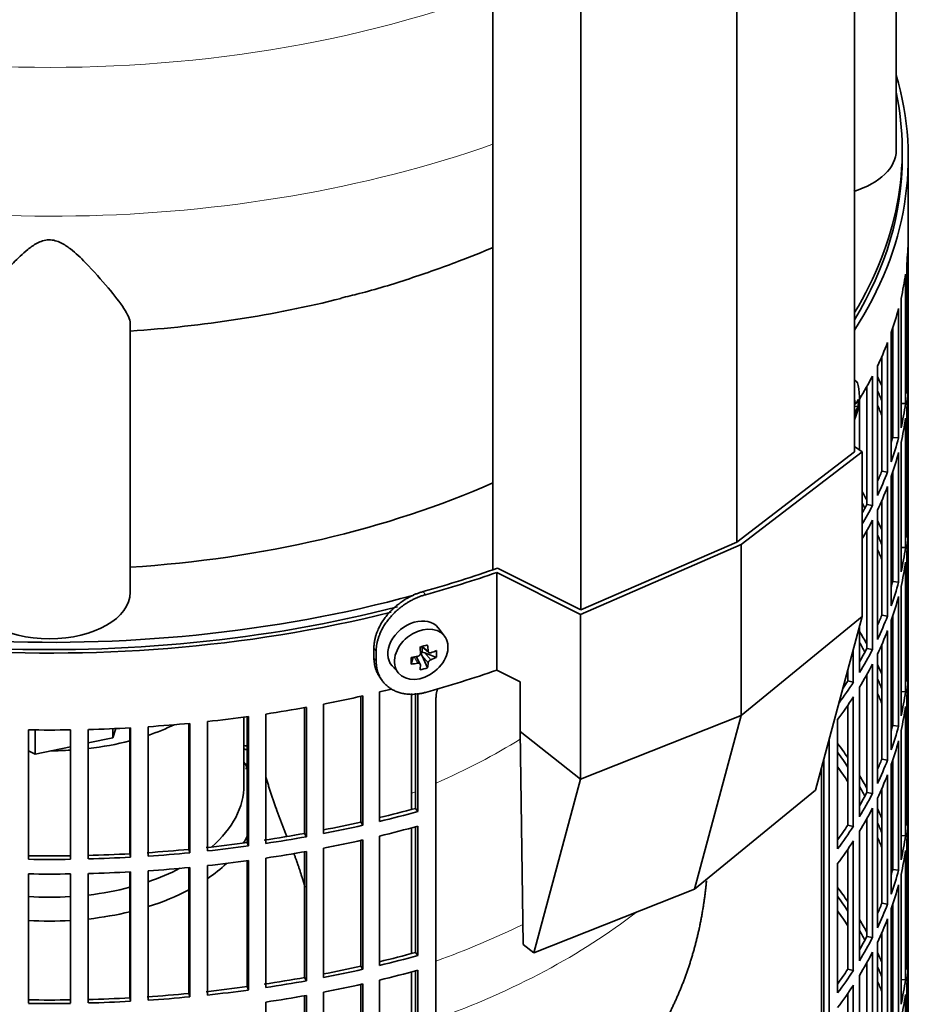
# Model space of a CAD drawing. Header units: millimetres. Extents: x 450 to 1334, y -1400 to 1414.
# Tile 6 of 25: x 1180 to 1330, y -1151 to -986. Entities that reach past the tile are written whole.
import ezdxf

# ---------------------------------------------------------------- set-up
doc = ezdxf.new("R2010")
doc.units = ezdxf.units.MM
for name, color, linetype in [('LOW_334-2', 7, 'Continuous'), ('M5X8_UNI7687', 7, 'Continuous'), ('VSI184-254_GIUNT', 7, 'Continuous'), ('VSI344-454_FILTR', 7, 'Continuous'), ('VSI344-454_SUPPO', 7, 'Continuous'), ('VSI344-454_TERMI', 7, 'Continuous'), ('VSI344_DIFFUSORE', 7, 'Continuous')]:
    doc.layers.add(name, color=color, linetype=linetype)

# ---------------------------------------------------------------- blocks, each defined once
blk = doc.blocks.new('SE4')
at = {"layer": 'LOW_334-2', "color": 7, "linetype": 'Continuous', "lineweight": 35}
for p, q in [((1319.29, -1058.58), (1319.29, -690.48)), ((1299.63, -1073.65), (1299.63, -705.31)), ((1258.87, -709.9), (1258.87, -1078.28)), ((1273.54, -1085), (1273.54, -716.66))]:
    blk.add_line(p, q, dxfattribs=at)
at = {"layer": 'M5X8_UNI7687', "color": 7, "linetype": 'Continuous', "lineweight": 35}
for p, q in [((1319.29, -1046.61), (1319.29, -1046.61)), ((1319.29, -1050.5), (1319.49, -1050.52)), ((1319.88, -1050.95), (1319.29, -1050.98)), ((1250.79, -1089.4), (1249.79, -1088.05)), ((1246.98, -1091.12), (1248.15, -1092.12)), ((1247.06, -1091.19), (1247.06, -1092.07)), ((1245.2, -1094.07), (1245.55, -1092.89)), ((1246.72, -1094.06), (1246.03, -1092.81)), ((1247.94, -1094.67), (1247.03, -1092.7)), ((1249.43, -1092.93), (1247.48, -1092.18)), ((1242.02, -1094.33), (1243.13, -1095.6))]:
    blk.add_line(p, q, dxfattribs=at)
at = {"layer": 'M5X8_UNI7687', "color": 4, "linetype": 'Continuous', "lineweight": 9}
for p, q in [((1319.29, -1050.29), (1319.38, -1050.3)), ((1319.29, -1051.52), (1319.59, -1051.6)), ((1319.38, -1052.27), (1319.29, -1052.24)), ((1247.11, -1091.09), (1248.04, -1091.88)), ((1246.3, -1093.92), (1245.72, -1092.86)), ((1248.04, -1093.86), (1247.03, -1092.7)), ((1247.48, -1092.18), (1248.49, -1093.33))]:
    blk.add_line(p, q, dxfattribs=at)
at = {"layer": 'M5X8_UNI7687', "color": 7, "linetype": 'Continuous', "lineweight": 35}
blk.add_arc((1310.11, -1049.24), 10, 336.6187, 6.9701, dxfattribs=at)
for centre, major_axis, ratio, start_param, end_param in [((1317.99, -1051.36), (-1.28, -4.76), 0.345066, 2.435688, 3.131374), ((1310.05, -1049.32), (8.46, -5.33), 0.767256, 0.571643, 0.637478), ((1310.12, -1049.37), (9.95, 0.94), 0.545079, -0.368205, -0.253645), ((1310.81, -1051.38), (8.79, 2.9), 0.802083, 5.949712, 6.099404), ((1310.12, -1049.12), (9.95, -0.99), 0.605228, 6.0268, 6.141359), ((1310.05, -1049.32), (8.46, -5.33), 0.767256, 0.263551, 0.329385), ((1245.83, -1091.11), (3.89, 3.14), 0.739997, 0, 3.172175), ((1245.83, -1091.11), (3.89, 3.14), 0.739997, 6.252603, 6.283185), ((1244.15, -1091.52), (8.97, 2.29), 0.035701, -1.293098, -1.143406), ((1243.36, -1087.83), (2.06, -9.79), 0.279258, 1.046834, 1.161394), ((1243.08, -1087.91), (3.16, -9.49), 0.408248, 1.007206, 1.121766), ((1246.92, -1088.27), (-1.01, -9.2), 0.152739, -1.021742, -0.87205), ((1243.22, -1088), (9.99, 0.43), 0.510658, -1.393505, -1.278945), ((1247.29, -1092.36), (0.391, 0.312), 0.744948, 1.56038, 2.087178), ((1247.49, -1092.59), (-0.449, 0.845), 0.482969, 0.934611, 1.452812), ((1247.49, -1092.59), (-0.837, 0.408), 0.40333, 4.914112, 5.432313), ((1243.22, -1088), (9.99, 0.43), 0.510658, -1.036687, -0.922127), ((1243.22, -1087.74), (9.99, -0.48), 0.639648, -0.984117, -0.869557), ((1241.37, -1089.76), (6.65, -6.44), 0.71261, 0.529363, 0.679055), ((1243.22, -1087.74), (9.99, -0.48), 0.639648, -1.340934, -1.226375), ((1243.36, -1087.83), (2.06, -9.79), 0.279258, 0.690017, 0.804576), ((1244.15, -1086.52), (7.61, -5.28), 0.901051, 5.557555, 5.707247), ((1243.08, -1087.91), (3.16, -9.49), 0.408248, 0.650389, 0.764948)]:
    blk.add_ellipse(centre, major_axis=major_axis, ratio=ratio, start_param=start_param, end_param=end_param, dxfattribs=at)
blk.add_ellipse((1246.89, -1092.41), major_axis=(-3.84, -3.1), ratio=0.739997, dxfattribs=at)
for points in [[(1319.38, -1050.3), (1319.38, -1050.31), (1319.39, -1050.34), (1319.4, -1050.38), (1319.4, -1050.41), (1319.41, -1050.44), (1319.43, -1050.46), (1319.44, -1050.48), (1319.45, -1050.5), (1319.47, -1050.51), (1319.48, -1050.52), (1319.5, -1050.52), (1319.51, -1050.52), (1319.53, -1050.52), (1319.54, -1050.51), (1319.56, -1050.49), (1319.58, -1050.47), (1319.59, -1050.45), (1319.59, -1050.44)], [(1319.59, -1051.6), (1319.59, -1051.61), (1319.58, -1051.63), (1319.56, -1051.67), (1319.54, -1051.7), (1319.53, -1051.74), (1319.51, -1051.78), (1319.5, -1051.82), (1319.48, -1051.87), (1319.47, -1051.91), (1319.45, -1051.96), (1319.44, -1052.01), (1319.43, -1052.06), (1319.41, -1052.1), (1319.4, -1052.14), (1319.4, -1052.19), (1319.39, -1052.23), (1319.38, -1052.26), (1319.38, -1052.27)], [(1246.3, -1092.76), (1246.32, -1092.75), (1246.35, -1092.75), (1246.4, -1092.73), (1246.44, -1092.71), (1246.48, -1092.69), (1246.52, -1092.66), (1246.56, -1092.63), (1246.6, -1092.6), (1246.63, -1092.56), (1246.66, -1092.53), (1246.69, -1092.49), (1246.71, -1092.44), (1246.73, -1092.4), (1246.74, -1092.36), (1246.75, -1092.32), (1246.75, -1092.28), (1246.76, -1092.24), (1246.75, -1092.23)], [(1248.04, -1091.88), (1248.04, -1091.9), (1248.05, -1091.93), (1248.06, -1091.97), (1248.07, -1092), (1248.08, -1092.04), (1248.1, -1092.07), (1248.13, -1092.1), (1248.15, -1092.12), (1248.19, -1092.15), (1248.22, -1092.16), (1248.25, -1092.18), (1248.29, -1092.19), (1248.33, -1092.19), (1248.37, -1092.19), (1248.41, -1092.19), (1248.45, -1092.18), (1248.48, -1092.17), (1248.49, -1092.17)], [(1246.75, -1094.2), (1246.76, -1094.19), (1246.75, -1094.16), (1246.75, -1094.13), (1246.74, -1094.1), (1246.73, -1094.07), (1246.71, -1094.04), (1246.69, -1094.01), (1246.66, -1093.99), (1246.63, -1093.96), (1246.6, -1093.95), (1246.56, -1093.93), (1246.52, -1093.92), (1246.48, -1093.91), (1246.44, -1093.91), (1246.4, -1093.91), (1246.35, -1093.91), (1246.32, -1093.91), (1246.3, -1093.92)], [(1248.49, -1093.33), (1248.48, -1093.33), (1248.45, -1093.35), (1248.41, -1093.37), (1248.37, -1093.39), (1248.33, -1093.41), (1248.29, -1093.44), (1248.25, -1093.48), (1248.22, -1093.51), (1248.19, -1093.55), (1248.15, -1093.58), (1248.13, -1093.62), (1248.1, -1093.66), (1248.08, -1093.7), (1248.07, -1093.74), (1248.06, -1093.78), (1248.05, -1093.82), (1248.04, -1093.84), (1248.04, -1093.86)]]:
    blk.add_open_spline(points, degree=3, dxfattribs=at)
at = {"layer": 'VSI184-254_GIUNT', "color": 7, "linetype": 'Continuous', "lineweight": 35}
blk.add_line((1217.27, -1114.29), (1217.27, -1102.93), dxfattribs=at)
for centre, major_axis, start_param, end_param in [((1184.77, -1089.8), (-32.5, 0), -4.180525, -4.017085), ((1184.77, -1089.8), (-32.5, 0), 1.772095, 1.997343), ((1184.77, -1089.8), (-32.5, 0), 1.577864, 1.67924), ((1184.77, -1117.12), (-34.5, 0), 3.431632, 3.483762), ((1184.77, -1114.29), (32.5, 0), 5.699123, 6.283185), ((1184.77, -1117.12), (-34.5, 0), -3.493649, -3.431632), ((1184.77, -1117.12), (-34.5, 0), -3.841652, -3.683371), ((1184.77, -1114.29), (32.5, 0), -1.038932, -0.835386), ((1184.77, -1114.29), (32.5, 0), 4.913688, 5.138936), ((1184.77, -1117.12), (-34.5, 0), -4.214307, -3.970564), ((1184.77, -1114.29), (32.5, 0), 4.603946, 4.820832), ((1184.77, -1117.12), (-34.5, 0), 1.760279, 1.971151), ((1184.77, -1117.12), (-34.5, 0), 1.468662, 1.67293)]:
    blk.add_ellipse(centre, major_axis=major_axis, ratio=0.57735, start_param=start_param, end_param=end_param, dxfattribs=at)
at = {"layer": 'VSI344-454_FILTR', "color": 7, "linetype": 'Continuous', "lineweight": 35}
for p, q in [((1328.27, -1242.07), (1328.27, -1009.37)), ((1328.26, -1044.73), (1328.26, -1023.09)), ((1328.01, -1048.79), (1328.01, -1027.15)), ((1327.8, -1050.51), (1327.8, -1028.87)), ((1327.07, -1054.55), (1327.07, -1032.91)), ((1326.65, -1056.25), (1326.65, -1034.61)), ((1325.43, -1060.25), (1325.43, -1038.61)), ((1325.67, -1056.15), (1325.67, -1037.92)), ((1324.81, -1061.94), (1324.81, -1040.3)), ((1323.84, -1061.8), (1323.84, -1042.65)), ((1323.11, -1065.88), (1323.11, -1044.24)), ((1328.01, -1044.73), (1328.26, -1044.73)), ((1322.29, -1067.53), (1322.29, -1045.89)), ((1321.34, -1067.35), (1321.34, -1047.67)), ((1328.26, -1068.82), (1328.26, -1047.18)), ((1320.11, -1058.25), (1320.11, -1049.76)), ((1327.07, -1050.46), (1327.8, -1050.51)), ((1328.01, -1072.87), (1328.01, -1051.24)), ((1327.8, -1074.59), (1327.8, -1052.96)), ((1325.67, -1056.15), (1326.65, -1056.25)), ((1327.07, -1078.63), (1327.07, -1056.99)), ((1326.65, -1080.34), (1326.65, -1058.7)), ((1323.84, -1061.8), (1324.81, -1061.94)), ((1325.43, -1084.34), (1325.43, -1062.7)), ((1325.67, -1080.24), (1325.67, -1062.01)), ((1324.81, -1086.02), (1324.81, -1064.39)), ((1323.84, -1085.88), (1323.84, -1066.73)), ((1321.34, -1067.35), (1322.29, -1067.53)), ((1323.11, -1089.96), (1323.11, -1068.33)), ((1322.29, -1091.62), (1322.29, -1069.98)), ((1328.01, -1068.81), (1328.26, -1068.82)), ((1321.34, -1091.44), (1321.34, -1071.75)), ((1328.26, -1092.9), (1328.26, -1071.27)), ((1327.07, -1074.55), (1327.8, -1074.59)), ((1328.01, -1096.96), (1328.01, -1075.32)), ((1327.8, -1098.68), (1327.8, -1077.04)), ((1325.67, -1080.24), (1326.65, -1080.34)), ((1327.07, -1102.72), (1327.07, -1081.08)), ((1326.65, -1104.42), (1326.65, -1082.79)), ((1241.54, -1085.46), (1241.54, -1085.46)), ((1323.84, -1085.88), (1324.81, -1086.02)), ((1325.67, -1104.32), (1325.67, -1086.1)), ((1320.11, -1095.48), (1320.11, -1087.82)), ((1325.43, -1108.42), (1325.43, -1086.79)), ((1324.81, -1110.11), (1324.81, -1088.47)), ((1321.34, -1091.44), (1322.29, -1091.62)), ((1323.84, -1109.97), (1323.84, -1090.82)), ((1319.09, -1097.1), (1319.09, -1091.63)), ((1323.11, -1114.05), (1323.11, -1092.41)), ((1328.01, -1092.9), (1328.26, -1092.9)), ((1322.29, -1115.71), (1322.29, -1094.07)), ((1318.17, -1096.88), (1318.17, -1095.09)), ((1321.34, -1115.53), (1321.34, -1095.84)), ((1328.26, -1116.99), (1328.26, -1095.35)), ((1318.17, -1096.88), (1319.09, -1097.1)), ((1320.11, -1119.57), (1320.11, -1097.93)), ((1236.79, -1120.46), (1236.79, -1099.44)), ((1237.14, -1121), (1237.14, -1099.37)), ((1239.9, -1120.36), (1239.9, -1098.72)), ((1245.92, -1118.18), (1245.92, -1098.94)), ((1246.33, -1118.71), (1246.33, -1098.91)), ((1249.35, -1320.96), (1249.35, -1099.68)), ((1319.09, -1121.19), (1319.09, -1099.55)), ((1327.07, -1098.64), (1327.8, -1098.68)), ((1328.01, -1121.05), (1328.01, -1099.41)), ((1227.41, -1122.37), (1227.41, -1101.34)), ((1227.69, -1122.93), (1227.69, -1101.29)), ((1230.53, -1122.39), (1230.53, -1100.76)), ((1318.17, -1120.97), (1318.17, -1100.94)), ((1327.8, -1122.77), (1327.8, -1101.13)), ((1217.82, -1123.9), (1217.82, -1102.85)), ((1218.03, -1124.46), (1218.03, -1102.82)), ((1220.93, -1124.04), (1220.93, -1102.41)), ((1201.25, -1126.17), (1201.25, -1104.53)), ((1208.07, -1125.03), (1208.07, -1103.98)), ((1208.21, -1125.6), (1208.21, -1103.97)), ((1211.15, -1125.31), (1211.15, -1103.67)), ((1316.46, -1124.95), (1316.46, -1103.31)), ((1325.67, -1104.32), (1326.65, -1104.42)), ((1181.25, -1126.69), (1181.25, -1105.06)), ((1188.28, -1126.69), (1188.28, -1105.06)), ((1191.26, -1126.63), (1191.26, -1105)), ((1198.21, -1125.77), (1198.21, -1104.72)), ((1198.28, -1126.35), (1198.28, -1104.71)), ((1327.07, -1126.81), (1327.07, -1105.17)), ((1315.08, -1281.66), (1315.08, -1106.59)), ((1326.65, -1128.51), (1326.65, -1106.87)), ((1314.18, -1281.42), (1314.18, -1109.98)), ((1323.84, -1109.97), (1324.81, -1110.11)), ((1325.43, -1132.51), (1325.43, -1110.87)), ((1325.67, -1128.41), (1325.67, -1110.18)), ((1324.81, -1134.2), (1324.81, -1112.56)), ((1321.34, -1115.53), (1322.29, -1115.71)), ((1323.84, -1134.06), (1323.84, -1114.91)), ((1323.11, -1138.14), (1323.11, -1116.5)), ((1328.01, -1116.99), (1328.26, -1116.99)), ((1245.92, -1118.18), (1246.33, -1118.71)), ((1322.29, -1139.79), (1322.29, -1118.15)), ((1328.26, -1141.08), (1328.26, -1119.44)), ((1236.79, -1120.46), (1237.14, -1121)), ((1246.33, -1142.79), (1246.33, -1121.16)), ((1318.17, -1120.97), (1319.09, -1121.19)), ((1321.34, -1139.61), (1321.34, -1119.93)), ((1227.41, -1122.37), (1227.69, -1122.93)), ((1239.9, -1144.45), (1239.9, -1122.81)), ((1245.92, -1142.27), (1245.92, -1121.27)), ((1320.11, -1143.65), (1320.11, -1122.02)), ((1327.07, -1122.72), (1327.8, -1122.77)), ((1217.82, -1123.9), (1218.03, -1124.46)), ((1236.79, -1144.55), (1236.79, -1123.53)), ((1237.14, -1145.09), (1237.14, -1123.45)), ((1319.09, -1145.27), (1319.09, -1123.64)), ((1328.01, -1145.13), (1328.01, -1123.5)), ((1198.21, -1125.77), (1198.28, -1126.35)), ((1208.07, -1125.03), (1208.21, -1125.6)), ((1227.41, -1146.46), (1227.41, -1125.42)), ((1227.69, -1147.01), (1227.69, -1125.37)), ((1230.53, -1146.48), (1230.53, -1124.84)), ((1318.17, -1145.06), (1318.17, -1125.02)), ((1327.8, -1146.85), (1327.8, -1125.22)), ((1211.15, -1149.39), (1211.15, -1127.76)), ((1217.82, -1147.98), (1217.82, -1126.94)), ((1218.03, -1148.55), (1218.03, -1126.91)), ((1220.93, -1148.13), (1220.93, -1126.49)), ((1316.46, -1149.04), (1316.46, -1127.4)), ((1181.25, -1150.78), (1181.25, -1129.14)), ((1188.28, -1150.78), (1188.28, -1129.14)), ((1191.26, -1150.72), (1191.26, -1129.08)), ((1198.21, -1149.86), (1198.21, -1128.8)), ((1198.28, -1150.44), (1198.28, -1128.8)), ((1201.25, -1150.26), (1201.25, -1128.62)), ((1208.07, -1149.12), (1208.07, -1128.07)), ((1208.21, -1149.69), (1208.21, -1128.05)), ((1325.67, -1128.41), (1326.65, -1128.51)), ((1327.07, -1150.89), (1327.07, -1129.25)), ((1326.65, -1152.6), (1326.65, -1130.96)), ((1323.84, -1134.06), (1324.81, -1134.2)), ((1325.67, -1152.5), (1325.67, -1134.27)), ((1325.43, -1156.6), (1325.43, -1134.96)), ((1324.81, -1158.28), (1324.81, -1136.65)), ((1323.84, -1158.14), (1323.84, -1138.99)), ((1321.34, -1139.61), (1322.29, -1139.79)), ((1323.11, -1162.22), (1323.11, -1140.59)), ((1245.92, -1142.27), (1246.33, -1142.79)), ((1322.29, -1163.88), (1322.29, -1142.24)), ((1328.01, -1141.07), (1328.26, -1141.08)), ((1321.34, -1163.7), (1321.34, -1144.01)), ((1328.26, -1165.16), (1328.26, -1143.53)), ((1236.79, -1144.55), (1237.14, -1145.09)), ((1245.92, -1166.35), (1245.92, -1145.35)), ((1246.33, -1166.88), (1246.33, -1145.24)), ((1318.17, -1145.06), (1319.09, -1145.27)), ((1227.41, -1146.46), (1227.69, -1147.01)), ((1239.9, -1168.53), (1239.9, -1146.89)), ((1320.11, -1167.74), (1320.11, -1146.1)), ((1327.07, -1146.81), (1327.8, -1146.85)), ((1208.07, -1149.12), (1208.21, -1149.69)), ((1217.82, -1147.98), (1218.03, -1148.55)), ((1230.53, -1170.57), (1230.53, -1148.93)), ((1236.79, -1168.63), (1236.79, -1147.62)), ((1237.14, -1169.18), (1237.14, -1147.54)), ((1318.17, -1169.14), (1318.17, -1149.11)), ((1319.09, -1169.36), (1319.09, -1147.72)), ((1328.01, -1169.22), (1328.01, -1147.58)), ((1198.21, -1149.86), (1198.28, -1150.44)), ((1220.93, -1172.22), (1220.93, -1150.58)), ((1227.41, -1170.54), (1227.41, -1149.51)), ((1227.69, -1171.1), (1227.69, -1149.46)), ((1327.8, -1170.94), (1327.8, -1149.3))]:
    blk.add_line(p, q, dxfattribs=at)
for centre, radius, start, end in [((1184.77, -856.58), 248.5, 269.189, 270.811), ((1184.77, -879.37), 246.77, 269.1833, 270.8167), ((1184.77, -878.22), 248.5, 269.189, 270.811), ((1184.77, -880.67), 248.5, 269.189, 270.811), ((1184.77, -903.46), 246.77, 269.1833, 270.8167), ((1184.77, -902.31), 248.5, 269.189, 270.811)]:
    blk.add_arc(centre, radius, start, end, dxfattribs=at)
for centre, major_axis, start_param, end_param in [((1184.77, -1009.37), (143.5, 0), 2.974441, 5.121397), ((1184.77, -1009.37), (-143.5, 0), 2.78597, 3.308744), ((1184.77, -1009.37), (142.5, 0), 3.141593, 5.132852), ((1184.77, -1009.37), (-142.5, 0), 2.805373, 3.141593), ((1184.77, -1022.23), (143.5, 0), 6.223771, 6.272786), ((1184.77, -1022.23), (143.5, 0), -0.129227, -0.080212), ((1184.77, -1022.23), (143.5, 0), -0.199041, -0.150025), ((1184.77, -1022.23), (143.5, 0), -0.268854, -0.219838), ((1184.77, -1043.87), (143.5, 0), 6.223771, 6.272786), ((1184.77, -1022.23), (143.5, 0), -0.338667, -0.289652), ((1184.77, -1067.96), (143.5, 0), 0.248961, 0.268854), ((1184.77, -1067.96), (142.5, 0), 0.219666, 0.24208), ((1184.77, -1046.32), (143.5, 0), 6.223771, 6.272786), ((1184.77, -1070.4), (142.5, 0), 0.219666, 0.24208), ((1184.77, -1067.96), (143.5, 0), 0.190538, 0.199041), ((1184.77, -1043.87), (143.5, 0), -0.129227, -0.080212), ((1184.77, -1046.32), (143.5, 0), -0.129227, -0.080212), ((1184.77, -1067.96), (142.5, 0), 0.149853, 0.160574), ((1184.77, -1043.87), (142.5, 0), -0.161977, -0.149853), ((1184.77, -1043.87), (143.5, 0), -0.199041, -0.150025), ((1184.77, -1046.32), (143.5, 0), -0.199041, -0.150025), ((1184.77, -1043.87), (142.5, 0), -0.24208, -0.219666), ((1184.77, -1043.87), (143.5, 0), -0.268854, -0.219838), ((1184.77, -1046.32), (143.5, 0), -0.268854, -0.219838), ((1184.77, -1092.04), (143.5, 0), 0.312025, 0.328921), ((1184.77, -1092.04), (142.5, 0), 0.297119, 0.307699), ((1184.77, -1043.87), (142.5, 0), -0.307699, -0.28948), ((1184.77, -1043.87), (143.5, 0), -0.328921, -0.289652), ((1184.77, -1046.32), (143.5, 0), -0.328921, -0.289652), ((1184.77, -1092.04), (143.5, 0), 0.248961, 0.268854), ((1184.77, -1067.96), (143.5, 0), 6.223771, 6.272786), ((1184.77, -1070.4), (143.5, 0), 6.223771, 6.272786), ((1184.77, -1092.04), (142.5, 0), 0.219666, 0.24208), ((1184.77, -1094.49), (142.5, 0), 0.219666, 0.24208), ((1184.77, -1067.96), (143.5, 0), -0.129227, -0.080212), ((1184.77, -1092.04), (143.5, 0), 0.190538, 0.199041), ((1184.77, -1070.4), (143.5, 0), -0.129227, -0.080212), ((1184.77, -1092.04), (142.5, 0), 0.149853, 0.160574), ((1184.77, -1067.96), (142.5, 0), -0.161977, -0.149853), ((1184.77, -1067.96), (143.5, 0), -0.199041, -0.150025), ((1184.77, -1070.4), (143.5, 0), -0.199041, -0.150025), ((1184.77, -1067.96), (142.5, 0), -0.24208, -0.219666), ((1184.77, -1067.96), (143.5, 0), -0.268854, -0.219838), ((1184.77, -1116.13), (143.5, 0), 0.312025, 0.338667), ((1184.77, -1070.4), (143.5, 0), -0.268854, -0.219838), ((1184.77, -1116.13), (142.5, 0), 0.297119, 0.318145), ((1184.77, -1067.96), (142.5, 0), -0.318145, -0.28948), ((1184.77, -1067.96), (143.5, 0), -0.338667, -0.289652), ((1184.77, -1092.04), (143.5, 0), 6.223771, 6.272786), ((1184.77, -1070.4), (143.5, 0), -0.338667, -0.289652), ((1184.77, -1116.13), (143.5, 0), 0.248961, 0.268854), ((1184.77, -1116.13), (142.5, 0), 0.219666, 0.24208), ((1184.77, -1094.49), (143.5, 0), 6.223771, 6.272786), ((1184.77, -1067.96), (143.5, 0), -0.404076, -0.359465), ((1184.77, -1067.96), (142.5, 0), -0.375006, -0.359293), ((1184.77, -1022.23), (143.5, 0), -1.246245, -1.197216), ((1184.77, -1022.23), (143.5, 0), -1.176432, -1.1611), ((1184.77, -1070.4), (143.5, 0), -0.40848, -0.359465), ((1184.77, -1118.58), (142.5, 0), 0.219666, 0.24208), ((1184.77, -1116.13), (143.5, 0), 0.190538, 0.199041), ((1184.77, -1092.04), (143.5, 0), -0.129227, -0.080212), ((1184.77, -1022.23), (143.5, 0), -1.316058, -1.267029), ((1184.77, -1094.49), (143.5, 0), -0.129227, -0.080212), ((1184.77, -1022.23), (143.5, 0), -1.385871, -1.336842), ((1184.77, -1116.13), (142.5, 0), 0.149853, 0.160574), ((1184.77, -1022.23), (143.5, 0), -1.455685, -1.406655), ((1184.77, -1092.04), (142.5, 0), -0.161977, -0.149853), ((1184.77, -1092.04), (143.5, 0), -0.199041, -0.150025), ((1184.77, -1022.23), (143.5, 0), 4.757688, 4.806717), ((1184.77, -1188.39), (143.5, 0), 1.336842, 1.342333), ((1184.77, -1140.22), (143.5, 0), 0.37741, 0.40848), ((1184.77, -1094.49), (143.5, 0), -0.199041, -0.150025), ((1184.77, -1188.39), (142.5, 0), 1.33667, 1.340701), ((1184.77, -1140.22), (142.5, 0), 0.359293, 0.39195), ((1184.77, -1190.84), (142.5, 0), 1.33667, 1.339301), ((1184.77, -1142.66), (142.5, 0), 0.359293, 0.39195), ((1184.77, -1092.04), (142.5, 0), -0.24208, -0.219666), ((1184.77, -1092.04), (143.5, 0), -0.268854, -0.219838), ((1184.77, -1140.22), (143.5, 0), 0.312025, 0.338667), ((1184.77, -1094.49), (143.5, 0), -0.268854, -0.219838), ((1184.77, -1140.22), (142.5, 0), 0.297119, 0.318145), ((1184.77, -1092.04), (142.5, 0), -0.318145, -0.28948), ((1184.77, -1092.04), (143.5, 0), -0.338667, -0.289652), ((1184.77, -1116.13), (143.5, 0), 6.223771, 6.272786), ((1184.77, -1043.87), (142.5, 0), -1.17351, -1.127231), ((1184.77, -1043.87), (143.5, 0), -1.176432, -1.127403), ((1184.77, -1094.49), (143.5, 0), -0.338667, -0.289652), ((1184.77, -1140.22), (143.5, 0), 0.248961, 0.268854), ((1184.77, -1118.58), (143.5, 0), 6.223771, 6.272786), ((1184.77, -1043.87), (142.5, 0), -1.243883, -1.197044), ((1184.77, -1043.87), (143.5, 0), -1.246245, -1.197216), ((1184.77, -1046.32), (143.5, 0), -1.176432, -1.127403), ((1184.77, -1092.04), (142.5, 0), -0.39195, -0.359293), ((1184.77, -1140.22), (142.5, 0), 0.219666, 0.24208), ((1184.77, -1043.87), (142.5, 0), -1.31623, -1.266857), ((1184.77, -1092.04), (143.5, 0), -0.40848, -0.359465), ((1184.77, -1116.13), (143.5, 0), -0.129227, -0.080212), ((1184.77, -1043.87), (142.5, 0), -1.386044, -1.33667), ((1184.77, -1043.87), (143.5, 0), -1.385871, -1.336842), ((1184.77, -1043.87), (143.5, 0), -1.316058, -1.267029), ((1184.77, -1046.32), (143.5, 0), -1.246245, -1.197216), ((1184.77, -1094.49), (143.5, 0), -0.40848, -0.359465), ((1184.77, -1142.66), (142.5, 0), 0.219666, 0.24208), ((1184.77, -1140.22), (143.5, 0), 0.190538, 0.199041), ((1184.77, -1043.87), (142.5, 0), 4.757515, 4.806889), ((1184.77, -1043.87), (142.5, 0), -1.455857, -1.406483), ((1184.77, -1043.87), (143.5, 0), -1.455685, -1.406655), ((1184.77, -1046.32), (143.5, 0), -1.316058, -1.267029), ((1184.77, -1118.58), (143.5, 0), -0.129227, -0.080212), ((1184.77, -1043.87), (143.5, 0), 4.757688, 4.806717), ((1184.77, -1046.32), (143.5, 0), -1.385871, -1.336842), ((1184.77, -1140.22), (142.5, 0), 0.149853, 0.160574), ((1184.77, -1046.32), (143.5, 0), 4.757688, 4.806717), ((1184.77, -1046.32), (143.5, 0), -1.455685, -1.406655), ((1184.77, -1116.13), (142.5, 0), -0.161977, -0.149853), ((1184.77, -1116.13), (143.5, 0), -0.199041, -0.150025), ((1184.77, -1118.58), (143.5, 0), -0.199041, -0.150025), ((1184.77, -1164.3), (143.5, 0), 0.37741, 0.40848), ((1184.77, -1164.3), (142.5, 0), 0.359293, 0.39195), ((1184.77, -1116.13), (142.5, 0), -0.24208, -0.219666), ((1184.77, -1116.13), (143.5, 0), -0.268854, -0.219838), ((1184.77, -1166.75), (142.5, 0), 0.359293, 0.39195), ((1184.77, -1164.3), (143.5, 0), 0.312025, 0.338667), ((1184.77, -1118.58), (143.5, 0), -0.268854, -0.219838), ((1184.77, -1164.3), (142.5, 0), 0.297119, 0.318145), ((1184.77, -1116.13), (142.5, 0), -0.318145, -0.28948), ((1184.77, -1116.13), (143.5, 0), -0.338667, -0.289652), ((1184.77, -1067.96), (142.5, 0), -1.17351, -1.127231), ((1184.77, -1118.58), (143.5, 0), -0.338667, -0.289652), ((1184.77, -1164.3), (143.5, 0), 0.248961, 0.268854), ((1184.77, -1140.22), (143.5, 0), 6.223771, 6.272786), ((1184.77, -1067.96), (143.5, 0), -1.176432, -1.127403), ((1184.77, -1142.66), (143.5, 0), 6.223771, 6.272786), ((1184.77, -1067.96), (142.5, 0), -1.243883, -1.197044), ((1184.77, -1067.96), (143.5, 0), -1.246245, -1.197216), ((1184.77, -1070.4), (143.5, 0), -1.176432, -1.127403), ((1184.77, -1116.13), (142.5, 0), -0.39195, -0.359293), ((1184.77, -1116.13), (143.5, 0), -0.40848, -0.359465), ((1184.77, -1164.3), (142.5, 0), 0.219666, 0.24208), ((1184.77, -1067.96), (142.5, 0), -1.31623, -1.266857), ((1184.77, -1067.96), (143.5, 0), -1.316058, -1.267029), ((1184.77, -1166.75), (142.5, 0), 0.219666, 0.24208), ((1184.77, -1140.22), (143.5, 0), -0.129227, -0.080212), ((1184.77, -1067.96), (142.5, 0), -1.455857, -1.406483), ((1184.77, -1067.96), (142.5, 0), -1.386044, -1.33667), ((1184.77, -1067.96), (143.5, 0), -1.385871, -1.336842), ((1184.77, -1070.4), (143.5, 0), -1.246245, -1.197216), ((1184.77, -1118.58), (143.5, 0), -0.40848, -0.359465), ((1184.77, -1164.3), (143.5, 0), 0.190538, 0.199041), ((1184.77, -1067.96), (142.5, 0), 4.757515, 4.806889), ((1184.77, -1067.96), (143.5, 0), 4.757688, 4.806717), ((1184.77, -1067.96), (143.5, 0), -1.455685, -1.406655), ((1184.77, -1070.4), (143.5, 0), -1.316058, -1.267029), ((1184.77, -1142.66), (143.5, 0), -0.129227, -0.080212)]:
    blk.add_ellipse(centre, major_axis=major_axis, ratio=0.57735, start_param=start_param, end_param=end_param, dxfattribs=at)
blk.add_open_spline([(1249.35, -1099.68), (1249.36, -1099.62), (1249.36, -1099.5), (1249.37, -1099.32), (1249.39, -1099.14), (1249.42, -1098.96), (1249.46, -1098.77), (1249.5, -1098.59), (1249.56, -1098.4), (1249.61, -1098.25), (1249.64, -1098.16), (1249.65, -1098.14)], degree=3, knots=[0, 0, 0, 0, 0.027983, 0.0557899, 0.0834734, 0.1110867, 0.1386835, 0.1663177, 0.1940428, 0.2219119, 0.2331855, 0.2331855, 0.2331855, 0.2331855], dxfattribs=at)
at = {"layer": 'VSI344-454_SUPPO', "color": 7, "linetype": 'Continuous', "lineweight": 35}
for p, q in [((1327.27, -1009.37), (1327.27, -1008.15)), ((1245.25, -1118.36), (1245.25, -1099)), ((1182.36, -1109.11), (1182.36, -1105.07)), ((1195.38, -1106.38), (1195.85, -1104.83)), ((1195.38, -1106.38), (1195.38, -1104.85)), ((1182.36, -1109.11), (1188.28, -1107.87)), ((1191.26, -1107.24), (1195.38, -1106.38)), ((1181.25, -1108.58), (1182.36, -1109.11)), ((1217.61, -1111.6), (1217.82, -1110.59)), ((1313.79, -1285.56), (1313.79, -1111.41)), ((1245.25, -1142.45), (1245.25, -1121.45)), ((1245.25, -1166.54), (1245.25, -1145.54))]:
    blk.add_line(p, q, dxfattribs=at)
for major_axis, start_param, end_param in [((142.5, 0), 3.023053, 5.154029), ((-142.5, 0), 2.805373, 3.260132)]:
    blk.add_ellipse((1184.77, -1008.15), major_axis=major_axis, ratio=0.57735, start_param=start_param, end_param=end_param, dxfattribs=at)
at = {"layer": 'VSI344-454_SUPPO', "color": 4, "linetype": 'Continuous', "lineweight": 9}
for centre, major_axis, start_param, end_param in [((1184.77, -1064.72), (106.99, 0), -0.922642, -0.744899), ((1184.77, -1064.72), (106.99, 0), -0.96998, -0.962313), ((1184.77, -1093.64), (122, 0), 5.270305, 5.645632), ((1184.77, -1083.96), (122, 0), -1.012881, -0.865102)]:
    blk.add_ellipse(centre, major_axis=major_axis, ratio=0.57735, start_param=start_param, end_param=end_param, dxfattribs=at)
at = {"layer": 'VSI344-454_SUPPO', "color": 7, "linetype": 'Continuous', "lineweight": 35}
blk.add_open_spline([(1220.91, -1112.96), (1222.55, -1118.18), (1224.44, -1122.91)], degree=2, dxfattribs=at)
for points, knots in [([(1225.57, -1125.67), (1226.34, -1127.63), (1227, -1129.79), (1227.24, -1130.57), (1227.46, -1131.34)], [0.047479, 0.047479, 0.047479, 0.25, 0.25, 0.3209851, 0.3209851, 0.3209851]), ([(1294.55, -1130.31), (1294.33, -1132.76), (1293.93, -1135.16), (1293.03, -1140.61), (1291.25, -1145.67), (1289.46, -1150.73), (1286.83, -1155.32), (1284.2, -1159.9), (1280.77, -1163.92)], [0.1395028, 0.1395028, 0.1395028, 0.25, 0.25, 0.5, 0.5, 0.75, 0.75, 1, 1, 1])]:
    blk.add_open_spline(points, degree=2, knots=knots, dxfattribs=at)
at = {"layer": 'VSI344-454_TERMI', "color": 7, "linetype": 'Continuous', "lineweight": 35}
for p, q in [((1319.29, -1058.58), (1299.63, -1073.65)), ((1300.34, -1074.06), (1320.57, -1058.56)), ((1320.57, -1058.56), (1319.29, -1057.7)), ((1320.57, -1086.11), (1320.57, -1058.56)), ((1273.49, -1085.74), (1300.34, -1074.06)), ((1299.63, -1073.65), (1273.54, -1085)), ((1300.34, -1102.63), (1300.34, -1074.06)), ((1273.54, -1085), (1259.62, -1078.01)), ((1259.52, -1078.73), (1273.49, -1085.74)), ((1259.52, -1095.06), (1259.52, -1078.73)), ((1273.49, -1113.29), (1273.49, -1085.74)), ((1300.34, -1102.63), (1320.57, -1086.11)), ((1320.57, -1086.11), (1312.79, -1115.16)), ((1238.98, -1091.39), (1238.98, -1093.02)), ((1239.36, -1091.92), (1239.36, -1093.56)), ((1239.96, -1096.25), (1240.34, -1096.78)), ((1259.52, -1095.06), (1263.4, -1097)), ((1263.4, -1105.31), (1263.4, -1097)), ((1273.49, -1113.29), (1300.34, -1102.63)), ((1300.34, -1102.63), (1292.55, -1131.69)), ((1263.4, -1105.31), (1273.49, -1113.29)), ((1263.94, -1140.95), (1263.4, -1105.31)), ((1273.49, -1113.29), (1265.71, -1142.35)), ((1312.79, -1115.16), (1292.55, -1131.69)), ((1292.55, -1131.69), (1265.71, -1142.35)), ((1265.71, -1142.35), (1263.94, -1140.95))]:
    blk.add_line(p, q, dxfattribs=at)
at = {"layer": 'VSI344-454_TERMI', "color": 4, "linetype": 'Continuous', "lineweight": 9}
for p, q in [((1247.21, -1081.93), (1247.59, -1082.46)), ((1238.98, -1091.39), (1239.36, -1091.92)), ((1239.36, -1093.56), (1238.98, -1093.02))]:
    blk.add_line(p, q, dxfattribs=at)
at = {"layer": 'VSI344-454_TERMI', "color": 7, "linetype": 'Continuous', "lineweight": 35}
for centre, major_axis, start_param, end_param in [((1184.77, -1007.33), (143.5, 0), -1.120604, -1.022004), ((1184.77, -1007.33), (144.5, 0), -1.121039, -1.027077), ((1184.77, -1023.66), (144.5, 0), -1.121039, -1.027077)]:
    blk.add_ellipse(centre, major_axis=major_axis, ratio=0.57735, start_param=start_param, end_param=end_param, dxfattribs=at)
for points, knots in [([(1238.98, -1091.39), (1238.98, -1091.31), (1238.98, -1091.15), (1239, -1090.9), (1239.02, -1090.66), (1239.05, -1090.41), (1239.09, -1090.16), (1239.14, -1089.92), (1239.2, -1089.67), (1239.26, -1089.42), (1239.34, -1089.17), (1239.42, -1088.92), (1239.51, -1088.67), (1239.68, -1088.26), (1239.95, -1087.69), (1240.37, -1086.97), (1240.86, -1086.27), (1241.41, -1085.6), (1242.01, -1084.96), (1242.66, -1084.36), (1243.35, -1083.82), (1244, -1083.37), (1244.59, -1083.02), (1245.1, -1082.75), (1245.62, -1082.5), (1246.14, -1082.28), (1246.67, -1082.08), (1247.03, -1081.98), (1247.21, -1081.93)], [0, 0, 0, 0, 0.020995, 0.041891, 0.062709, 0.083472, 0.104202, 0.124923, 0.145657, 0.166426, 0.187253, 0.20816, 0.229169, 0.250303, 0.312364, 0.374597, 0.437423, 0.499973, 0.562511, 0.625344, 0.687552, 0.749622, 0.791751, 0.833482, 0.874992, 0.916462, 0.958072, 1, 1, 1, 1]), ([(1247.59, -1082.46), (1247.5, -1082.49), (1247.32, -1082.54), (1247.05, -1082.62), (1246.79, -1082.72), (1246.52, -1082.82), (1246.26, -1082.92), (1246, -1083.04), (1245.74, -1083.16), (1245.48, -1083.28), (1245.22, -1083.42), (1244.97, -1083.56), (1244.71, -1083.71), (1244.3, -1083.96), (1243.73, -1084.35), (1243.04, -1084.9), (1242.39, -1085.49), (1241.78, -1086.13), (1241.24, -1086.8), (1240.75, -1087.5), (1240.33, -1088.22), (1240.02, -1088.88), (1239.8, -1089.46), (1239.64, -1089.96), (1239.51, -1090.45), (1239.42, -1090.95), (1239.37, -1091.44), (1239.36, -1091.76), (1239.36, -1091.92)], [0, 0, 0, 0, 0.021016, 0.041931, 0.062766, 0.083544, 0.104287, 0.125018, 0.14576, 0.166534, 0.187364, 0.208272, 0.22928, 0.250409, 0.312471, 0.374687, 0.437512, 0.500059, 0.562597, 0.625436, 0.687652, 0.74973, 0.791863, 0.833589, 0.875085, 0.916531, 0.95811, 1, 1, 1, 1]), ([(1239.96, -1096.24), (1239.83, -1096.06), (1239.64, -1095.75), (1239.42, -1095.28), (1239.26, -1094.86), (1239.13, -1094.42), (1239.05, -1093.97), (1238.99, -1093.5), (1238.98, -1093.18), (1238.98, -1093.02)], [0.6886179, 0.6886179, 0.6886179, 0.6886179, 0.7497301, 0.7918632, 0.8335888, 0.8750846, 0.9165311, 0.9581098, 1, 1, 1, 1]), ([(1239.36, -1093.56), (1239.36, -1093.64), (1239.36, -1093.8), (1239.38, -1094.03), (1239.4, -1094.27), (1239.43, -1094.5), (1239.47, -1094.73), (1239.52, -1094.95), (1239.57, -1095.17), (1239.64, -1095.39), (1239.72, -1095.6), (1239.8, -1095.81), (1239.89, -1096.02), (1240.06, -1096.35), (1240.33, -1096.79), (1240.75, -1097.31), (1241.24, -1097.77), (1241.78, -1098.18), (1242.39, -1098.51), (1243.04, -1098.78), (1243.73, -1098.97), (1244.38, -1099.08), (1244.97, -1099.12), (1245.48, -1099.12), (1246, -1099.09), (1246.52, -1099.03), (1247.05, -1098.93), (1247.41, -1098.84), (1247.59, -1098.79)], [0, 0, 0, 0, 0.020995, 0.041891, 0.062709, 0.083472, 0.104202, 0.124923, 0.145657, 0.166425, 0.187252, 0.208159, 0.229169, 0.250303, 0.312364, 0.374597, 0.437423, 0.499974, 0.562512, 0.625346, 0.687554, 0.749624, 0.791753, 0.833484, 0.874994, 0.916463, 0.958072, 1, 1, 1, 1])]:
    blk.add_open_spline(points, degree=3, knots=knots, dxfattribs=at)
at = {"layer": 'VSI344_DIFFUSORE', "color": 7, "linetype": 'Continuous', "lineweight": 35}
for p, q in [((1326.27, -1008.15), (1326.27, -944.86)), ((1198.27, -1082.05), (1198.27, -1037.06))]:
    blk.add_line(p, q, dxfattribs=at)
at = {"layer": 'VSI344_DIFFUSORE', "color": 4, "linetype": 'Continuous', "lineweight": 9}
for centre, major_axis, start_param, end_param in [((1184.77, -915.43), (136.58, 0), 2.76304, 5.285895), ((1184.77, -937.11), (-142.13, 0), 0.048872, 2.119254)]:
    blk.add_ellipse(centre, major_axis=major_axis, ratio=0.57735, start_param=start_param, end_param=end_param, dxfattribs=at)
at = {"layer": 'VSI344_DIFFUSORE', "color": 7, "linetype": 'Continuous', "lineweight": 35}
for centre, major_axis, start_param, end_param in [((1312.77, -1008.15), (-13.5, 0), 2.064509, 3.141604), ((1184.77, -968.65), (121.5, 0), 4.82373, 5.124993), ((1184.77, -1008.15), (121.5, 0), 4.82373, 5.368326), ((1184.77, -1082.05), (13.5, 0), 3.141593, 6.283185)]:
    blk.add_ellipse(centre, major_axis=major_axis, ratio=0.57735, start_param=start_param, end_param=end_param, dxfattribs=at)
for points, knots in [([(1198.27, -1037.06), (1198.27, -1036.41), (1197.86, -1035.58), (1196.55, -1033.58), (1195.64, -1032.41), (1193.47, -1029.83), (1192.22, -1028.4), (1189.99, -1026.13), (1189.19, -1025.36), (1187.79, -1024.27), (1187.28, -1023.91), (1186.1, -1023.33), (1185.4, -1023.11), (1183.95, -1023.14), (1183.27, -1023.39), (1182.12, -1023.99), (1181.63, -1024.35), (1180.24, -1025.45), (1179.46, -1026.21), (1177.27, -1028.45), (1176.01, -1029.88), (1173.86, -1032.45), (1172.97, -1033.59), (1171.67, -1035.57), (1171.27, -1036.41), (1171.27, -1037.06)], [0, 0, 0, 0, 0.125, 0.125, 0.25, 0.25, 0.375, 0.375, 0.4375, 0.4375, 0.46875, 0.46875, 0.5, 0.5, 0.53125, 0.53125, 0.5625, 0.5625, 0.625, 0.625, 0.75, 0.75, 0.875, 0.875, 1, 1, 1, 1]), ([(1233.44, -1032.87), (1234.57, -1032.6), (1238.22, -1031.72), (1245.03, -1029.65), (1252.33, -1027.05), (1257.05, -1025.19), (1258.91, -1024.38)], [0, 0, 0, 0, 0.0993717, 0.377327, 0.6570922, 0.8565267, 0.8565267, 0.8565267, 0.8565267])]:
    blk.add_open_spline(points, degree=3, knots=knots, dxfattribs=at)

msp = doc.modelspace()

# ---------------------------------------------------------------- block references
msp.add_blockref('SE4', (0, 0))

doc.saveas('drawing.dxf')
